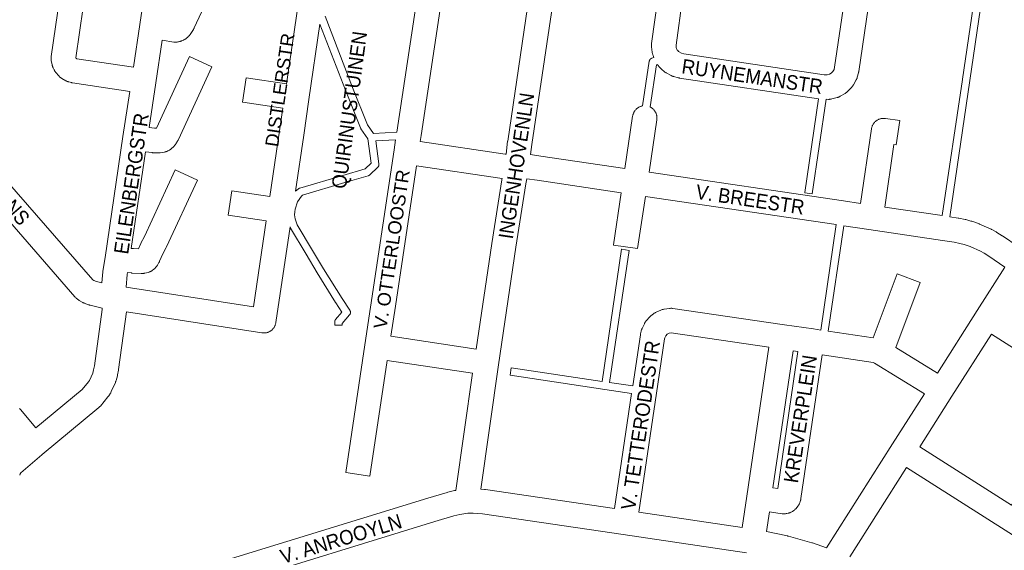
# Model space of a CAD drawing. Header units: metres. Extents: x 123819 to 142731, y 393440 to 405763.
# Tile 252 of 256: x 134610 to 135134, y 399558 to 399840. Entities that reach past the tile are written whole.
import ezdxf
from ezdxf.enums import TextEntityAlignment as Align

# ---------------------------------------------------------------- set-up
doc = ezdxf.new("R2010")
doc.units = ezdxf.units.M
doc.header["$MEASUREMENT"] = 0
for name, color, linetype, lineweight in [('gs-anno-wegen algemeen tekst', 7, 'Continuous', 0), ('gs-knt-paden', 7, 'Continuous', 0), ('gs-knt-wegen algemeen', 7, 'Continuous', 0)]:
    doc.layers.add(name, color=color, linetype=linetype, lineweight=lineweight)
doc.styles.add('Style-Arial', font='arial.ttf')

msp = doc.modelspace()

# ---------------------------------------------------------------- linework, layer by layer
at = {"layer": 'gs-knt-paden', "color": 7, "linetype": 'Continuous', "flags": 128}
for points in [[(134772.81, 399841.93), (134787.46, 399804.14), (134795.33, 399784.26), (134798.51, 399779.67), (134810.96, 399780.31)], [(135111.69, 399808.43), (135117.38, 399846.94)], [(135121.36, 399846.35), (135115.66, 399807.84)], [(134757.18, 399749.05), (134757.22, 399749.1), (134757.28, 399749.17), (134757.34, 399749.23), (134757.41, 399749.3), (134757.48, 399749.36), (134757.55, 399749.41), (134758.79, 399750.33), (134758.86, 399750.38), (134758.93, 399750.42), (134759.01, 399750.47), (134759.09, 399750.51), (134759.17, 399750.55), (134759.25, 399750.58), (134759.33, 399750.61), (134759.41, 399750.64), (134782.2, 399757.39), (134782.21, 399757.39), (134794.14, 399760.87), (134797.34, 399763.91), (134795.57, 399776.86), (134791.9, 399782.17), (134791.84, 399782.24), (134791.8, 399782.32), (134791.75, 399782.4), (134791.71, 399782.48), (134791.68, 399782.57), (134783.72, 399802.66), (134783.72, 399802.68), (134770.12, 399837.73)], [(134941.69, 399794.31), (134945.2, 399818.01), (134945.21, 399818.1), (134945.24, 399818.2), (134945.26, 399818.29), (134945.29, 399818.38), (134945.32, 399818.47), (134945.36, 399818.56), (134945.41, 399818.64), (134945.45, 399818.73), (134945.5, 399818.81), (134945.56, 399818.89), (134945.61, 399818.97), (134945.68, 399819.04), (134945.74, 399819.11), (134945.81, 399819.18), (134945.88, 399819.24), (134945.96, 399819.3), (134946.03, 399819.36), (134946.11, 399819.41), (134946.19, 399819.46), (134946.28, 399819.51), (134946.37, 399819.55), (134946.45, 399819.59), (134946.54, 399819.62), (134947.68, 399820)], [(134949, 399816.2), (134945.67, 399793.73)], [(134949.55, 399816.39), (134949, 399816.2)], [(135100.97, 399736), (135111.68, 399808.42)], [(135115.66, 399807.83), (135104.95, 399735.4)], [(135111.68, 399808.42), (135111.68, 399808.42), (135111.69, 399808.43)], [(135111.68, 399808.42), (135111.68, 399808.42), (135111.69, 399808.43)], [(135115.66, 399807.84), (135115.66, 399807.84), (135115.66, 399807.83)], [(135115.66, 399807.84), (135115.66, 399807.84), (135115.66, 399807.83)], [(135036.34, 399675.19), (135044.63, 399731.19)], [(135048.61, 399730.6), (135040.32, 399674.61)], [(134934.5, 399717.53), (134924.07, 399647.31), (134936.43, 399645.46)]]:
    msp.add_lwpolyline(points, dxfattribs=at)
for points in [[(135039.26, 399797.8), (135031.84, 399747.61, -0.370189), (135031.83, 399747.6), (135027.87, 399748.19, -0.370196), (135027.86, 399748.2), (135035.25, 399798.11)], [(134810.35, 399776.26), (134799.78, 399775.71), (134801.46, 399763.43), (134801.48, 399763.34), (134801.48, 399763.24), (134801.48, 399763.15), (134801.48, 399763.05), (134801.47, 399762.96), (134801.46, 399762.86), (134801.44, 399762.77), (134801.42, 399762.67), (134801.4, 399762.58), (134801.37, 399762.49), (134801.34, 399762.4), (134801.3, 399762.32), (134801.26, 399762.23), (134801.21, 399762.15), (134801.16, 399762.07), (134801.11, 399761.99), (134801.05, 399761.91), (134800.99, 399761.84), (134800.92, 399761.77), (134800.86, 399761.7), (134796.55, 399757.62), (134796.48, 399757.56), (134796.4, 399757.5), (134796.33, 399757.44), (134796.25, 399757.39), (134796.17, 399757.34), (134796.08, 399757.29), (134796, 399757.25), (134795.91, 399757.21), (134795.82, 399757.18), (134795.73, 399757.15), (134783.34, 399753.53), (134760.89, 399746.88), (134760.21, 399746.38), (134758.09, 399743.41), (134756.94, 399739.4), (134756.72, 399738.01), (134756.62, 399736.35), (134756.98, 399734.26), (134757.08, 399733.7), (134758.05, 399731.17), (134766.18, 399717.5), (134772.04, 399707.76), (134781.84, 399691.91), (134786, 399685.67), (134786.05, 399685.59), (134786.1, 399685.51), (134786.14, 399685.42), (134786.18, 399685.33), (134786.22, 399685.24), (134786.25, 399685.15), (134786.28, 399685.06), (134786.3, 399684.96), (134786.32, 399684.87), (134786.33, 399684.77), (134786.34, 399684.68), (134786.34, 399684.58), (134786.34, 399684.48), (134786.33, 399684.39), (134786.32, 399684.29), (134786.31, 399684.2), (134786.29, 399684.1), (134786.26, 399684.01), (134786.23, 399683.91), (134786.2, 399683.82), (134786.16, 399683.73), (134786.12, 399683.65), (134786.08, 399683.56), (134786.03, 399683.48), (134785.97, 399683.4), (134785.91, 399683.32), (134785.85, 399683.25), (134781.96, 399678.72), (134781.96, 399677.71, -0.327564), (134781.95, 399677.7), (134777.95, 399677.69, -0.327564), (134777.94, 399677.7), (134777.94, 399679.46), (134777.94, 399679.56), (134777.95, 399679.65), (134777.96, 399679.75), (134777.97, 399679.84), (134777.99, 399679.93), (134778.02, 399680.03), (134778.05, 399680.12), (134778.08, 399680.21), (134778.12, 399680.3), (134778.16, 399680.38), (134778.2, 399680.47), (134778.25, 399680.55), (134778.31, 399680.63), (134778.36, 399680.7), (134778.42, 399680.78), (134781.81, 399684.71), (134778.48, 399689.7), (134778.44, 399689.76), (134768.62, 399705.65), (134768.6, 399705.67), (134762.73, 399715.44), (134754.51, 399729.26), (134754.47, 399729.33), (134754.43, 399729.41), (134754.4, 399729.48), (134754.36, 399729.56), (134754.18, 399730.04)], [(134935.84, 399641.49), (134921.49, 399643.63), (134871.21, 399651.13, -0.370264), (134871.2, 399651.14), (134871.79, 399655.1, -0.37027), (134871.8, 399655.11), (134920.09, 399647.9), (134930.52, 399718.12, -0.370227), (134930.53, 399718.13), (134934.49, 399717.54, -0.37023), (134934.5, 399717.53)]]:
    msp.add_lwpolyline(points, format="xyb", dxfattribs=at)
at = {"layer": 'gs-knt-wegen algemeen', "color": 7, "linetype": 'Continuous', "flags": 128}
for points in [[(134668.95, 399802.04), (134638.57, 399806.55), (134638.35, 399806.59), (134638.13, 399806.63), (134637.91, 399806.69), (134636.54, 399807.04), (134636.25, 399807.12), (134635.97, 399807.21), (134635.69, 399807.32), (134635.42, 399807.44), (134635.16, 399807.57), (134634.9, 399807.71), (134632.87, 399808.88), (134632.6, 399809.04), (134632.34, 399809.22), (134632.09, 399809.41), (134631.84, 399809.62), (134631.61, 399809.83), (134631.39, 399810.06), (134631.18, 399810.29), (134629.66, 399812.07), (134629.48, 399812.29), (134629.32, 399812.51), (134629.16, 399812.74), (134629.02, 399812.97), (134628.88, 399813.21), (134628.75, 399813.46), (134628.24, 399814.52), (134628.13, 399814.77), (134628.02, 399815.03), (134627.93, 399815.29), (134627.85, 399815.55), (134627.78, 399815.82), (134627.72, 399816.09), (134627.26, 399818.39), (134627.21, 399818.7), (134627.17, 399819.01), (134627.15, 399819.32), (134627.14, 399819.64), (134627.15, 399819.96), (134627.17, 399820.27), (134627.21, 399820.58), (134641.2, 399916.55)], [(134685.1, 399910.42), (134654.47, 399914.91), (134654.34, 399914.88), (134654.24, 399914.8), (134654.08, 399914.53), (134654.03, 399914.33), (134640.25, 399819.81), (134640.28, 399819.69), (134640.36, 399819.59), (134640.64, 399819.43), (134640.82, 399819.38), (134670.87, 399814.91)], [(134670.87, 399814.91), (134674.24, 399837.55), (134678.14, 399863.72), (134678.15, 399863.77), (134683.35, 399896.84), (134685.1, 399910.42)], [(134810.96, 399780.31), (134810.98, 399780.42), (134825.97, 399880.28)], [(134873.84, 399867.71), (134842.21, 399872.43), (134838.05, 399873.05), (134823.85, 399778.49), (134823.39, 399775.4), (134868.53, 399768.62), (134869.03, 399768.7)], [(134869.03, 399768.7), (134869.9, 399775.48), (134869.92, 399775.6), (134883.36, 399866.23), (134873.85, 399867.71)], [(134896.24, 399864.3), (134882.81, 399773.75), (134882.13, 399768.48)], [(134947.68, 399820), (134947.22, 399821.11), (134947.11, 399821.38), (134947.01, 399821.66), (134946.93, 399821.94), (134946.86, 399822.23), (134946.81, 399822.52), (134946.76, 399822.81), (134946.4, 399825.74), (134946.37, 399826.02), (134946.35, 399826.31), (134946.35, 399826.59), (134946.35, 399826.87), (134946.37, 399827.16), (134946.41, 399827.44), (134949.9, 399852.77), (134949.74, 399855.64), (134949.5, 399856.8), (134949.14, 399857.93), (134947.82, 399860.64), (134947.21, 399861.52), (134945.42, 399863.47)], [(135064.62, 399867.14), (135056.59, 399812.66), (135056.55, 399812.42), (135056.5, 399812.19), (135056.45, 399811.95), (135055.82, 399809.57), (135055.75, 399809.32), (135055.66, 399809.06), (135055.57, 399808.81), (135055.46, 399808.56), (135055.35, 399808.32), (135055.22, 399808.08), (135053.79, 399805.5), (135053.64, 399805.24), (135053.49, 399805), (135053.32, 399804.76), (135053.14, 399804.53), (135052.95, 399804.31), (135052.75, 399804.09), (135050.68, 399801.98), (135050.47, 399801.77), (135050.25, 399801.58), (135050.02, 399801.39), (135049.79, 399801.22), (135049.55, 399801.05), (135049.3, 399800.9), (135046.74, 399799.42), (135046.48, 399799.27), (135046.22, 399799.15), (135045.95, 399799.03), (135045.68, 399798.92), (135045.4, 399798.83), (135045.12, 399798.75), (135042.26, 399798), (135041.98, 399797.93), (135041.69, 399797.87), (135041.4, 399797.83), (135041.11, 399797.8), (135040.82, 399797.79), (135040.52, 399797.78), (135039.26, 399797.8)], [(134962.88, 399851.61), (134959.42, 399826.51), (134959.57, 399825.3), (134960.12, 399824), (134960.33, 399823.68), (134960.73, 399823.24), (134961.03, 399822.99), (134962.34, 399822.27), (134963.55, 399821.95), (135038.17, 399810.84), (135039.81, 399810.82), (135040.96, 399811.12), (135041.99, 399811.72), (135042.82, 399812.57), (135043.44, 399813.68), (135043.76, 399814.92), (135050.81, 399862.75)], [(134770.12, 399837.73), (134764.27, 399797.69), (134764.27, 399797.67), (134761.45, 399778.8), (134757.18, 399749.05)], [(135035.25, 399798.11), (134961.28, 399809.13), (134961.04, 399809.16), (134960.81, 399809.21), (134960.58, 399809.27), (134958.25, 399809.88), (134957.95, 399809.97), (134957.65, 399810.07), (134957.35, 399810.19), (134957.06, 399810.32), (134956.78, 399810.47), (134954.19, 399811.89), (134953.96, 399812.02), (134953.73, 399812.16), (134953.52, 399812.31), (134953.31, 399812.47), (134953.1, 399812.63), (134951.97, 399813.59), (134951.75, 399813.79), (134951.54, 399813.99), (134951.34, 399814.21), (134950.35, 399815.31), (134950.16, 399815.53), (134949.98, 399815.76), (134949.81, 399816), (134949.55, 399816.39)], [(134654.12, 399700.26), (134654.68, 399706.1), (134654.7, 399706.28), (134654.72, 399706.45), (134655.82, 399713.78), (134665.36, 399778.05), (134665.37, 399778.06), (134668.95, 399802.04)], [(134882.13, 399768.48), (134887.54, 399767.64), (134932.2, 399761.02), (134936.35, 399788.85), (134936.41, 399789.17), (134936.48, 399789.48), (134936.56, 399789.79), (134936.66, 399790.09), (134936.78, 399790.39), (134936.91, 399790.68), (134937.05, 399790.97), (134937.21, 399791.24), (134937.38, 399791.51), (134937.56, 399791.77), (134937.76, 399792.03), (134937.97, 399792.27), (134938.19, 399792.5), (134938.42, 399792.72), (134938.66, 399792.93), (134938.92, 399793.12), (134939.18, 399793.31), (134939.45, 399793.48), (134939.73, 399793.64), (134940.01, 399793.78), (134940.3, 399793.91), (134940.6, 399794.02), (134940.91, 399794.12), (134941.21, 399794.21), (134941.53, 399794.28), (134941.69, 399794.31)], [(134945.67, 399793.73), (134945.86, 399793.63), (134946.14, 399793.47), (134946.41, 399793.3), (134946.67, 399793.12), (134946.92, 399792.92), (134947.17, 399792.71), (134947.4, 399792.49), (134947.62, 399792.26), (134947.83, 399792.02), (134948.02, 399791.77), (134948.21, 399791.5), (134948.38, 399791.23), (134948.53, 399790.96), (134948.68, 399790.67), (134948.81, 399790.38), (134948.92, 399790.08), (134949.02, 399789.78), (134949.11, 399789.47), (134949.18, 399789.16), (134949.23, 399788.84), (134949.27, 399788.53), (134949.29, 399788.21), (134949.3, 399787.89), (134949.29, 399787.57), (134949.27, 399787.25), (134949.23, 399786.93)], [(134598.9, 399759.62), (134649.28, 399701.79), (134649.86, 399701.45), (134651.23, 399700.93), (134654.12, 399700.26)], [(134866.91, 399755.7), (134821.46, 399762.53), (134810.26, 399687.96), (134807.84, 399671.87), (134853.15, 399665.07)], [(134853.15, 399665.07), (134861.42, 399721.18), (134861.43, 399721.25), (134866.79, 399755), (134866.81, 399755.14), (134866.91, 399755.7)], [(134880.13, 399755.62), (134879.64, 399752.89), (134874.3, 399719.24), (134865.09, 399656.72), (134855.61, 399590.61)], [(134654.24, 399686.86), (134647.85, 399688.35), (134647.58, 399688.42), (134647.3, 399688.51), (134647.04, 399688.6), (134644.74, 399689.47), (134644.48, 399689.57), (134644.23, 399689.69), (134643.98, 399689.81), (134643.74, 399689.95), (134642.13, 399690.89), (134641.88, 399691.05), (134641.64, 399691.21), (134641.4, 399691.39), (134641.18, 399691.58), (134640.46, 399692.2), (134640.23, 399692.41), (134640.01, 399692.62), (134639.8, 399692.85), (134593.44, 399746.06)], [(135104.95, 399735.4), (135109.5, 399734.7), (135109.69, 399734.67), (135109.87, 399734.63), (135113.15, 399733.93), (135113.32, 399733.89), (135113.48, 399733.85), (135116.26, 399733.1), (135116.46, 399733.04), (135116.65, 399732.98), (135120.27, 399731.75), (135120.55, 399731.64), (135120.83, 399731.53), (135126.93, 399728.8), (135127.17, 399728.68), (135127.4, 399728.56), (135129.69, 399727.31), (135129.89, 399727.2), (135130.08, 399727.08), (135132.85, 399725.3), (135132.99, 399725.21), (135141.28, 399719.58)], [(134754.18, 399730.04), (134746.67, 399679.18), (134746.62, 399678.87), (134746.55, 399678.56), (134746.47, 399678.26), (134746.37, 399677.97), (134746.26, 399677.68), (134746.14, 399677.39), (134746, 399677.11), (134745.85, 399676.84), (134745.69, 399676.58), (134745.51, 399676.32), (134745.32, 399676.07), (134745.12, 399675.83), (134744.91, 399675.6), (134744.69, 399675.38), (134744.46, 399675.18), (134744.22, 399674.98), (134743.97, 399674.8), (134743.71, 399674.62), (134743.44, 399674.46), (134743.17, 399674.32), (134742.89, 399674.18), (134742.6, 399674.06), (134742.31, 399673.96), (134742.01, 399673.86), (134741.71, 399673.79), (134741.41, 399673.72), (134741.1, 399673.67), (134740.79, 399673.64), (134740.48, 399673.62), (134740.17, 399673.62), (134739.86, 399673.63), (134739.55, 399673.65), (134739.24, 399673.69), (134667.22, 399684.81)], [(135134.28, 399708.59), (135125.74, 399714.39), (135123.23, 399716), (135121.38, 399717.02), (135115.79, 399719.52), (135112.65, 399720.59), (135110.25, 399721.24), (135107.33, 399721.86), (135101.04, 399722.83), (135062.02, 399728.61), (135048.61, 399730.6)], [(135098.49, 399652.35), (135119.61, 399685.53), (135134.28, 399708.59)], [(135089.27, 399700.43), (135076.28, 399665.87), (135098.49, 399652.35)], [(134667.22, 399684.81), (134663.05, 399654.23), (134663.02, 399654.06), (134662.99, 399653.89), (134662.5, 399651.32), (134662.45, 399651.07), (134662.39, 399650.83), (134661.72, 399648.34), (134661.64, 399648.09), (134661.56, 399647.84), (134661.47, 399647.59), (134661.36, 399647.35), (134659.16, 399642.5), (134659.06, 399642.28), (134658.94, 399642.06), (134658.82, 399641.85), (134658.69, 399641.65), (134657.78, 399640.24), (134657.64, 399640.03), (134657.49, 399639.83), (134657.34, 399639.64), (134653.34, 399634.8), (134653.14, 399634.57), (134652.93, 399634.35), (134652.71, 399634.14), (134652.48, 399633.94), (134622.41, 399609.02), (134622.24, 399608.89), (134622.14, 399608.81), (134611, 399599.22), (134610.94, 399599.12), (134610.88, 399599.02), (134610.83, 399598.92), (134610.78, 399598.82), (134610.73, 399598.71), (134610.67, 399598.61), (134610.62, 399598.5), (134610.58, 399598.4), (134610.53, 399598.29), (134610.48, 399598.19), (134610.44, 399598.08)], [(134619.08, 399623.17), (134643.7, 399643.57), (134647.07, 399647.64), (134647.5, 399648.32), (134649.29, 399652.25), (134649.76, 399653.99), (134650.17, 399656.16), (134654.26, 399686.1), (134654.24, 399686.86)], [(134936.43, 399645.46), (134940.47, 399672.66), (134940.52, 399672.91), (134940.57, 399673.16), (134940.91, 399674.67), (134940.98, 399674.94), (134941.06, 399675.22), (134941.16, 399675.48), (134941.26, 399675.75), (134941.38, 399676.01), (134942.59, 399678.56), (134942.73, 399678.83), (134942.88, 399679.1), (134943.04, 399679.36), (134943.22, 399679.61), (134943.41, 399679.85), (134943.61, 399680.09), (134945.48, 399682.19), (134945.67, 399682.39), (134945.86, 399682.59), (134946.07, 399682.77), (134946.28, 399682.95), (134946.5, 399683.12), (134947.64, 399683.95), (134947.87, 399684.11), (134948.1, 399684.26), (134948.34, 399684.4), (134948.58, 399684.53), (134948.83, 399684.65), (134951.41, 399685.79), (134951.69, 399685.91), (134951.98, 399686.02), (134952.27, 399686.11), (134952.57, 399686.19), (134952.87, 399686.25), (134953.17, 399686.3), (134955.97, 399686.68), (134956.27, 399686.72), (134956.58, 399686.74), (134956.88, 399686.74), (134957.19, 399686.73), (134957.49, 399686.71), (134957.79, 399686.68), (135017.11, 399678.03), (135017.12, 399678.03)], [(135017.12, 399678.03), (135032.52, 399675.76)], [(135032.52, 399675.76), (135032.52, 399675.76), (135032.53, 399675.76)], [(135032.52, 399675.76), (135032.52, 399675.76), (135032.53, 399675.76)], [(135032.53, 399675.76), (135036.34, 399675.19)], [(134994.68, 399570.27), (134997.12, 399586.83), (135008.78, 399666.09), (134956.83, 399673.66), (134955.86, 399673.53), (134954.77, 399673.04), (134954.75, 399673.02), (134953.95, 399672.13), (134953.45, 399671.06), (134953.32, 399670.5), (134949.02, 399641.56), (134939.64, 399578.41)], [(135127.1, 399673.05), (135106.05, 399639.97), (135088.98, 399613.14)], [(135175.92, 399642.01), (135127.1, 399673.05)], [(135024.19, 399663.83), (135021.67, 399664.2), (135010.95, 399591.4)], [(135091.5, 399641.36), (135064.9, 399657.55), (135064.3, 399657.91), (135037.07, 399661.93), (135025.87, 399585.59), (135025.82, 399585.29), (135025.75, 399584.99), (135025.67, 399584.69), (135025.43, 399583.89), (135025.34, 399583.61), (135025.24, 399583.34), (135025.13, 399583.08), (135025.01, 399582.81), (135024.87, 399582.56), (135024.73, 399582.31), (135024.57, 399582.07), (135024.4, 399581.83), (135024.22, 399581.61), (135023.25, 399580.42), (135023.05, 399580.18), (135022.83, 399579.95), (135022.6, 399579.74), (135022.36, 399579.53), (135022.12, 399579.33), (135021.86, 399579.15), (135021.6, 399578.98), (135021.32, 399578.83), (135020.65, 399578.46), (135020.39, 399578.33), (135020.14, 399578.21), (135019.88, 399578.1), (135019.61, 399578.01), (135019.34, 399577.92), (135019.07, 399577.85), (135018.32, 399577.67), (135018.02, 399577.6), (135017.71, 399577.55), (135017.41, 399577.51), (135017.1, 399577.49), (135016.79, 399577.49), (135016.48, 399577.49), (135016.17, 399577.51), (135015.87, 399577.55), (135009.06, 399578.52)], [(135010.95, 399591.4), (135013.51, 399591.04), (135024.19, 399663.83)], [(134842.36, 399589.98), (134851.28, 399652.18)], [(134926.76, 399580.31), (134935.84, 399641.49)], [(135039.4, 399559.49), (135074.5, 399614.64), (135091.5, 399641.36)], [(134610.43, 399633.41), (134610.49, 399633.34), (134610.56, 399633.28), (134610.62, 399633.21), (134610.68, 399633.14), (134610.79, 399633.02), (134610.9, 399632.89), (134619.08, 399623.17)], [(135088.98, 399613.14), (135137.85, 399582.07), (135143.48, 399590.94)], [(135081.99, 399602.16), (135051.8, 399554.72)], [(135162.1, 399551.22), (135136.36, 399567.59), (135081.99, 399602.16)], [(134855.61, 399590.61), (134857.61, 399590.49), (134857.89, 399590.47), (134858.16, 399590.43)], [(134716.18, 399551.57), (134827.4, 399585.85), (134827.48, 399585.87), (134837.8, 399588.9), (134838.09, 399588.98), (134841.63, 399589.85), (134841.91, 399589.91), (134842.18, 399589.96), (134842.36, 399589.98)], [(134858.16, 399590.43), (134926.76, 399580.31)], [(134996.96, 399556.77), (134931.29, 399566.48), (134856.54, 399577.51), (134851.62, 399577.81), (134849.71, 399577.86), (134848.81, 399577.8), (134844.45, 399577.13), (134841.33, 399576.37), (134831.19, 399573.39), (134719.77, 399539.05), (134718.82, 399538.76)], [(134939.64, 399578.41), (134994.68, 399570.27)], [(135009.06, 399578.52), (135007.53, 399568.14)], [(135007.53, 399568.14), (135018.76, 399565.76), (135018.96, 399565.71), (135019.16, 399565.66), (135031.64, 399562.17), (135031.84, 399562.11), (135032.03, 399562.05), (135039.4, 399559.49)]]:
    msp.add_lwpolyline(points, dxfattribs=at)
for points in [[(134721.37, 399874.65), (134703.28, 399835.81), (134703.18, 399835.59), (134703.06, 399835.37), (134702.94, 399835.16), (134702.81, 399834.96), (134701.01, 399832.24), (134700.84, 399832), (134700.66, 399831.77), (134700.47, 399831.54), (134700.27, 399831.33), (134700.07, 399831.12), (134699.85, 399830.92), (134699.15, 399830.32), (134698.93, 399830.14), (134698.71, 399829.97), (134698.48, 399829.81), (134698.24, 399829.66), (134698, 399829.52), (134697.74, 399829.39), (134697.49, 399829.27), (134696.55, 399828.86), (134696.27, 399828.75), (134695.99, 399828.64), (134695.7, 399828.55), (134695.4, 399828.48), (134694.86, 399828.36), (134694.56, 399828.3), (134694.26, 399828.25), (134693.96, 399828.22), (134693.66, 399828.2), (134693.36, 399828.19), (134693.05, 399828.2), (134692.75, 399828.23), (134692.45, 399828.26), (134686.16, 399829.2), (134682.79, 399806.56), (134679.23, 399782.77), (134682.05, 399782.44), (134683.25, 399782.4), (134700.73, 399820.54, -0.38414), (134700.75, 399820.55), (134712.56, 399815.13, -0.384141), (134712.57, 399815.12), (134694.82, 399776.4), (134694.7, 399776.14), (134694.56, 399775.89), (134694.41, 399775.64), (134693.44, 399774.1), (134693.27, 399773.84), (134693.08, 399773.59), (134692.89, 399773.35), (134692.4, 399772.77), (134692.21, 399772.56), (134692.01, 399772.35), (134691.79, 399772.15), (134691.57, 399771.96), (134690.82, 399771.34), (134690.6, 399771.17), (134690.36, 399771), (134690.12, 399770.84), (134689.88, 399770.7), (134689.62, 399770.56), (134689.23, 399770.36), (134688.96, 399770.23), (134688.68, 399770.12), (134688.4, 399770.01), (134688.11, 399769.92), (134687.82, 399769.85), (134687.53, 399769.78), (134687.23, 399769.73), (134685.09, 399769.42), (134684.82, 399769.39), (134684.54, 399769.37), (134684.26, 399769.36), (134683.98, 399769.36), (134681.4, 399769.43), (134681.11, 399769.44), (134680.81, 399769.47), (134677.32, 399769.89), (134669.7, 399718.61), (134670.98, 399718.49), (134673.56, 399718.35), (134674.79, 399721.11), (134674.86, 399721.26), (134674.94, 399721.41), (134676.74, 399724.94), (134693.09, 399760.36, -0.384091), (134693.1, 399760.36), (134704.91, 399754.92, -0.384091), (134704.91, 399754.9), (134688.51, 399719.37), (134688.4, 399719.14), (134686.61, 399715.63), (134684.86, 399711.74), (134684.75, 399711.51), (134684.64, 399711.29), (134684.51, 399711.06), (134683.7, 399709.71), (134683.53, 399709.44), (134683.35, 399709.18), (134683.16, 399708.93), (134682.71, 399708.39), (134682.51, 399708.15), (134682.29, 399707.92), (134682.06, 399707.7), (134681.82, 399707.49), (134681.57, 399707.29), (134681.11, 399706.95), (134680.87, 399706.78), (134680.63, 399706.62), (134680.38, 399706.48), (134680.12, 399706.34), (134679.86, 399706.22), (134679.59, 399706.11), (134679.32, 399706.01), (134679.05, 399705.92), (134678.77, 399705.84), (134677.02, 399705.41), (134676.71, 399705.34), (134676.39, 399705.29), (134676.08, 399705.25), (134675.76, 399705.23), (134675.44, 399705.22), (134675.12, 399705.23), (134670.14, 399705.49), (134669.84, 399705.52), (134667.78, 399705.72), (134667.62, 399704.69), (134666.99, 399698.02)], [(134666.99, 399698.02), (134734.75, 399687.56), (134741.5, 399733.3), (134721.26, 399736.3, -0.370224), (134721.25, 399736.31), (134723.16, 399749.17, -0.370225), (134723.17, 399749.18), (134743.41, 399746.17), (134750.43, 399793.15), (134729.01, 399796.34, -0.370254), (134729, 399796.35), (134730.91, 399809.21, -0.370255), (134730.92, 399809.22), (134752.33, 399806.03), (134759.21, 399853.07)], [(134949.23, 399786.93), (134945.08, 399759.11), (135048.53, 399743.77), (135057.49, 399742.44), (135063.36, 399782.13), (135063.41, 399782.44), (135063.48, 399782.76), (135063.57, 399783.06), (135063.67, 399783.37), (135063.78, 399783.66), (135063.91, 399783.96), (135064.05, 399784.24), (135064.21, 399784.52), (135064.38, 399784.79), (135064.57, 399785.05), (135064.76, 399785.3), (135064.97, 399785.55), (135065.19, 399785.78), (135065.42, 399786), (135065.66, 399786.21), (135065.92, 399786.4), (135066.18, 399786.59), (135066.45, 399786.76), (135066.72, 399786.92), (135067.01, 399787.06), (135067.3, 399787.19), (135067.6, 399787.3), (135067.9, 399787.4), (135068.21, 399787.49), (135068.52, 399787.56), (135068.84, 399787.62), (135069.15, 399787.65), (135069.47, 399787.68), (135069.79, 399787.69), (135070.11, 399787.68), (135070.43, 399787.65), (135070.75, 399787.62), (135078.42, 399786.48, -0.37019), (135078.43, 399786.47), (135076.53, 399773.61, -0.370186), (135076.52, 399773.6), (135075.28, 399773.78), (135070.37, 399740.54), (135100.97, 399736)], [(134851.28, 399652.18), (134805.91, 399659), (134796.69, 399597.6, -0.370323), (134796.68, 399597.59), (134783.82, 399599.52, -0.370323), (134783.82, 399599.53), (134794, 399667.37), (134809.55, 399770.9), (134810.35, 399776.26)], [(135044.63, 399731.19), (134943.16, 399746.23), (134939.02, 399718.47, -0.370261), (134939.01, 399718.46), (134926.15, 399720.38, -0.370261), (134926.15, 399720.39), (134930.28, 399748.14), (134885.61, 399754.76), (134885.56, 399754.77), (134880.13, 399755.62)], [(135040.32, 399674.61), (135064.32, 399671.07), (135077.08, 399705.01, -0.355024), (135077.09, 399705.02), (135089.26, 399700.44, -0.355024), (135089.27, 399700.43)]]:
    msp.add_lwpolyline(points, format="xyb", dxfattribs=at)

# ---------------------------------------------------------------- texts
at = {"layer": 'gs-anno-wegen algemeen tekst', "color": 7, "style": 'Style-Arial'}
for s, p in [('DISTLERSTR', (134748.81, 399802.79)), ('V. OTTERLOOSTR', (134808.21, 399718.17))]:
    msp.add_text(s, height=7, rotation=81.6162, dxfattribs=at).set_placement(p, align=Align.MIDDLE_CENTER)
at = {"layer": 'gs-anno-wegen algemeen tekst', "color": 7, "linetype": 'Continuous', "transparency": 33554636, "style": 'Style-Arial', "width": 0.909091}
msp.add_text('QUIRINUSTUINEN', height=7.7, rotation=82.2634, dxfattribs=at).set_placement((134785.72, 399792.14), align=Align.MIDDLE_CENTER)
at = {"layer": 'gs-anno-wegen algemeen tekst', "color": 7, "style": 'Style-Arial', "width": 0.909091}
for s, rotation, p in [('RUYNEMANSTR', 351.5297, (134999.95, 399809.95)), ('INGENHOVENLN', 81.5637, (134874.55, 399762.46)), ('EILENBERGSTR', 81.5831, (134669.81, 399753.03)), ('DE SCHANS', 310.6386, (134594.92, 399754.22)), ('V. BREESTR', 351.568, (134998.87, 399744.55)), ('V. TETTERODESTR', 81.5518, (134940.5, 399624.6)), ('KREVERPLEIN', 81.4372, (135025.5, 399627.93)), ('V. ANROOYLN', 16.9135, (134781.3, 399564.22))]:
    msp.add_text(s, height=7.7, rotation=rotation, dxfattribs=at).set_placement(p, align=Align.MIDDLE_CENTER)

doc.saveas('drawing.dxf')
